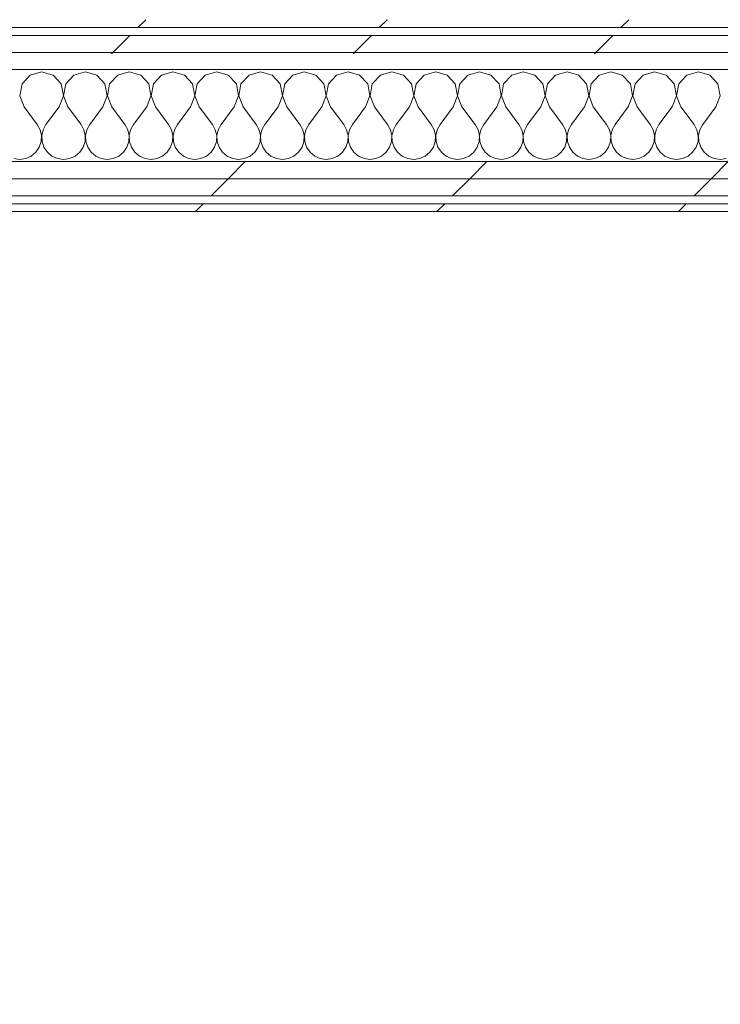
# Model space of a CAD drawing. Header units: millimetres. Extents: x -30280 to 19093, y -17460 to 4378.
# Tile 256 of 256: x 1033 to 1567, y -12673 to -11924. Entities that reach past the tile are written whole.
import ezdxf

# ---------------------------------------------------------------- set-up
doc = ezdxf.new("R2010")
doc.units = ezdxf.units.MM
doc.header["$MEASUREMENT"] = 0
doc.linetypes.add('Wipeout_Contour', pattern=[1000, 0, -1000])
doc.layers.add('Nuevo_06_COT_Generals', color=7, linetype='Continuous')
doc.layers.add('Nuevo_08_E_Envans secs', color=7, linetype='Continuous')
doc.layers.add('Nuevo_06_COT_Generals_Pluma_Nº__1', color=7, linetype='Continuous', lineweight=5)
doc.layers.add('Nuevo_08_E_Envans secs_Pluma_Nº__1', color=7, linetype='Continuous', lineweight=5)
for name, color, linetype, lineweight, true_color in [('Nuevo_08_E_Envans secs_Pluma_Nº__102', 7, 'Continuous', 5, 0xcccccc), ('Nuevo_08_E_Envans secs_Pluma_Nº__171', 171, 'Continuous', 13, 0xaaaaff), ('Nuevo_08_E_Envans secs_Pluma_Nº__177', 7, 'Continuous', 15, 0xf7e046)]:
    doc.layers.add(name, color=color, linetype=linetype, lineweight=lineweight, true_color=true_color)
doc.styles.add('Estilo_Generado_1', font='txt')
doc.dimstyles.new('Estilo_Generado__1', dxfattribs={"dimtxt": 100, "dimasz": 38, "dimexe": 0.18, "dimexo": 300, "dimgap": 0, "dimtad": 1, "dimtih": 1, "dimtoh": 1, "dimlfac": 0.001, "dimzin": 0, "dimdsep": 46, "dimtxsty": 'Estilo_Generado_1', "dimblk": 'ARROWHEAD_2', "dimblk1": 'ARROWHEAD_2', "dimblk2": 'ARROWHEAD_2', "dimcen": 0.09, "dimclrd": 7, "dimclre": 7, "dimclrt": 7, "dimadec": 0, "dimazin": 0, "dimtfac": 1, "dimtdec": 4, "dimtmove": 0, "dimatfit": 3, "dimfxl": 0, "dimtolj": 1, "dimtzin": 0, "dimarcsym": 0})
pattern_1 = [(45, (0, 0), (-183.848, 183.848), [195, -65]), (45, (7e-14, 183.85), (-183.848, 183.848), [195, -65])]

# ---------------------------------------------------------------- blocks, each defined once
blk = doc.blocks.new('*X330')
at = {"layer": 'Nuevo_08_E_Envans secs_Pluma_Nº__102', "color": 254, "linetype": 'Continuous', "lineweight": 5, "true_color": 0xcccccc}
for p, q in [((1050, -11963.64), (1041.24, -11966.13)), ((1058.76, -11966.13), (1050, -11963.64)), ((1083.33, -11963.64), (1074.57, -11966.13)), ((1092.1, -11966.13), (1083.33, -11963.64)), ((1116.67, -11963.64), (1107.9, -11966.13)), ((1125.43, -11966.13), (1116.67, -11963.64)), ((1150, -11963.64), (1141.24, -11966.13)), ((1158.76, -11966.13), (1150, -11963.64)), ((1183.33, -11963.64), (1174.57, -11966.13)), ((1192.1, -11966.13), (1183.33, -11963.64)), ((1216.67, -11963.64), (1207.9, -11966.13)), ((1225.43, -11966.13), (1216.67, -11963.64)), ((1250, -11963.64), (1241.24, -11966.13)), ((1258.76, -11966.13), (1250, -11963.64)), ((1283.33, -11963.64), (1274.57, -11966.13)), ((1292.1, -11966.13), (1283.33, -11963.64)), ((1316.67, -11963.64), (1307.9, -11966.13)), ((1325.43, -11966.13), (1316.67, -11963.64)), ((1350, -11963.64), (1341.24, -11966.13)), ((1358.76, -11966.13), (1350, -11963.64)), ((1383.33, -11963.64), (1374.57, -11966.13)), ((1392.1, -11966.13), (1383.33, -11963.64)), ((1416.67, -11963.64), (1407.9, -11966.13)), ((1425.43, -11966.13), (1416.67, -11963.64)), ((1450, -11963.64), (1441.24, -11966.13)), ((1458.76, -11966.13), (1450, -11963.64)), ((1483.33, -11963.64), (1474.57, -11966.13)), ((1492.1, -11966.13), (1483.33, -11963.64)), ((1516.67, -11963.64), (1507.9, -11966.13)), ((1525.43, -11966.13), (1516.67, -11963.64)), ((1550, -11963.64), (1541.24, -11966.13)), ((1558.76, -11966.13), (1550, -11963.64)), ((1041.24, -11966.13), (1035.09, -11972.86)), ((1064.91, -11972.86), (1058.76, -11966.13)), ((1074.57, -11966.13), (1068.43, -11972.86)), ((1098.24, -11972.86), (1092.1, -11966.13)), ((1107.9, -11966.13), (1101.76, -11972.86)), ((1131.57, -11972.86), (1125.43, -11966.13)), ((1141.24, -11966.13), (1135.09, -11972.86)), ((1164.91, -11972.86), (1158.76, -11966.13)), ((1174.57, -11966.13), (1168.43, -11972.86)), ((1198.24, -11972.86), (1192.1, -11966.13)), ((1207.9, -11966.13), (1201.76, -11972.86)), ((1231.57, -11972.86), (1225.43, -11966.13)), ((1241.24, -11966.13), (1235.09, -11972.86)), ((1264.91, -11972.86), (1258.76, -11966.13)), ((1274.57, -11966.13), (1268.43, -11972.86)), ((1298.24, -11972.86), (1292.1, -11966.13)), ((1307.9, -11966.13), (1301.76, -11972.86)), ((1331.57, -11972.86), (1325.43, -11966.13)), ((1341.24, -11966.13), (1335.09, -11972.86)), ((1364.91, -11972.86), (1358.76, -11966.13)), ((1374.57, -11966.13), (1368.43, -11972.86)), ((1398.24, -11972.86), (1392.1, -11966.13)), ((1407.9, -11966.13), (1401.76, -11972.86)), ((1431.57, -11972.86), (1425.43, -11966.13)), ((1441.24, -11966.13), (1435.09, -11972.86)), ((1464.91, -11972.86), (1458.76, -11966.13)), ((1474.57, -11966.13), (1468.43, -11972.86)), ((1498.24, -11972.86), (1492.1, -11966.13)), ((1507.9, -11966.13), (1501.76, -11972.86)), ((1531.57, -11972.86), (1525.43, -11966.13)), ((1541.24, -11966.13), (1535.09, -11972.86)), ((1564.91, -11972.86), (1558.76, -11966.13)), ((1035.09, -11972.86), (1033.4, -11981.81)), ((1066.6, -11981.81), (1064.91, -11972.86)), ((1068.43, -11972.86), (1066.73, -11981.81)), ((1099.93, -11981.81), (1098.24, -11972.86)), ((1101.76, -11972.86), (1100.07, -11981.81)), ((1133.27, -11981.81), (1131.57, -11972.86)), ((1135.09, -11972.86), (1133.4, -11981.81)), ((1166.6, -11981.81), (1164.91, -11972.86)), ((1168.43, -11972.86), (1166.73, -11981.81)), ((1199.93, -11981.81), (1198.24, -11972.86)), ((1201.76, -11972.86), (1200.07, -11981.81)), ((1233.27, -11981.81), (1231.57, -11972.86)), ((1235.09, -11972.86), (1233.4, -11981.81)), ((1266.6, -11981.81), (1264.91, -11972.86)), ((1268.43, -11972.86), (1266.73, -11981.81)), ((1299.93, -11981.81), (1298.24, -11972.86)), ((1301.76, -11972.86), (1300.07, -11981.81)), ((1333.27, -11981.81), (1331.57, -11972.86)), ((1335.09, -11972.86), (1333.4, -11981.81)), ((1366.6, -11981.81), (1364.91, -11972.86)), ((1368.43, -11972.86), (1366.73, -11981.81)), ((1399.93, -11981.81), (1398.24, -11972.86)), ((1401.76, -11972.86), (1400.07, -11981.81)), ((1433.27, -11981.81), (1431.57, -11972.86)), ((1435.09, -11972.86), (1433.4, -11981.81)), ((1466.6, -11981.81), (1464.91, -11972.86)), ((1468.43, -11972.86), (1466.73, -11981.81)), ((1499.93, -11981.81), (1498.24, -11972.86)), ((1501.76, -11972.86), (1500.07, -11981.81)), ((1533.27, -11981.81), (1531.57, -11972.86)), ((1535.09, -11972.86), (1533.4, -11981.81)), ((1566.6, -11981.81), (1564.91, -11972.86)), ((1033.4, -11981.81), (1036.67, -11990.31)), ((1063.33, -11990.31), (1066.6, -11981.81)), ((1066.73, -11981.81), (1070, -11990.31)), ((1096.67, -11990.31), (1099.93, -11981.81)), ((1100.07, -11981.81), (1103.33, -11990.31)), ((1130, -11990.31), (1133.27, -11981.81)), ((1133.4, -11981.81), (1136.67, -11990.31)), ((1163.33, -11990.31), (1166.6, -11981.81)), ((1166.73, -11981.81), (1170, -11990.31)), ((1196.67, -11990.31), (1199.93, -11981.81)), ((1200.07, -11981.81), (1203.33, -11990.31)), ((1230, -11990.31), (1233.27, -11981.81)), ((1233.4, -11981.81), (1236.67, -11990.31)), ((1263.33, -11990.31), (1266.6, -11981.81)), ((1266.73, -11981.81), (1270, -11990.31)), ((1296.67, -11990.31), (1299.93, -11981.81)), ((1300.07, -11981.81), (1303.33, -11990.31)), ((1330, -11990.31), (1333.27, -11981.81)), ((1333.4, -11981.81), (1336.67, -11990.31)), ((1363.33, -11990.31), (1366.6, -11981.81)), ((1366.73, -11981.81), (1370, -11990.31)), ((1396.67, -11990.31), (1399.93, -11981.81)), ((1400.07, -11981.81), (1403.33, -11990.31)), ((1430, -11990.31), (1433.27, -11981.81)), ((1433.4, -11981.81), (1436.67, -11990.31)), ((1463.33, -11990.31), (1466.6, -11981.81)), ((1466.73, -11981.81), (1470, -11990.31)), ((1496.67, -11990.31), (1499.93, -11981.81)), ((1500.07, -11981.81), (1503.33, -11990.31)), ((1530, -11990.31), (1533.27, -11981.81)), ((1533.4, -11981.81), (1536.67, -11990.31)), ((1563.33, -11990.31), (1566.6, -11981.81)), ((1036.67, -11990.31), (1046.67, -12003.64)), ((1063.33, -11990.31), (1053.33, -12003.64)), ((1070, -11990.31), (1080, -12003.64)), ((1096.67, -11990.31), (1086.67, -12003.64)), ((1103.33, -11990.31), (1113.33, -12003.64)), ((1130, -11990.31), (1120, -12003.64)), ((1136.67, -11990.31), (1146.67, -12003.64)), ((1163.33, -11990.31), (1153.33, -12003.64)), ((1170, -11990.31), (1180, -12003.64)), ((1196.67, -11990.31), (1186.67, -12003.64)), ((1203.33, -11990.31), (1213.33, -12003.64)), ((1230, -11990.31), (1220, -12003.64)), ((1236.67, -11990.31), (1246.67, -12003.64)), ((1263.33, -11990.31), (1253.33, -12003.64)), ((1270, -11990.31), (1280, -12003.64)), ((1296.67, -11990.31), (1286.67, -12003.64)), ((1303.33, -11990.31), (1313.33, -12003.64)), ((1330, -11990.31), (1320, -12003.64)), ((1336.67, -11990.31), (1346.67, -12003.64)), ((1363.33, -11990.31), (1353.33, -12003.64)), ((1370, -11990.31), (1380, -12003.64)), ((1396.67, -11990.31), (1386.67, -12003.64)), ((1403.33, -11990.31), (1413.33, -12003.64)), ((1430, -11990.31), (1420, -12003.64)), ((1436.67, -11990.31), (1446.67, -12003.64)), ((1463.33, -11990.31), (1453.33, -12003.64)), ((1470, -11990.31), (1480, -12003.64)), ((1496.67, -11990.31), (1486.67, -12003.64)), ((1503.33, -11990.31), (1513.33, -12003.64)), ((1530, -11990.31), (1520, -12003.64)), ((1536.67, -11990.31), (1546.67, -12003.64)), ((1563.33, -11990.31), (1553.33, -12003.64)), ((1048.89, -12007.67), (1046.67, -12003.64)), ((1049.93, -12012.15), (1048.89, -12007.67)), ((1051.11, -12007.67), (1050.07, -12012.15)), ((1053.33, -12003.64), (1051.11, -12007.67)), ((1082.23, -12007.67), (1080, -12003.64)), ((1083.27, -12012.15), (1082.23, -12007.67)), ((1084.44, -12007.67), (1083.4, -12012.15)), ((1086.67, -12003.64), (1084.44, -12007.67)), ((1115.56, -12007.67), (1113.33, -12003.64)), ((1116.6, -12012.15), (1115.56, -12007.67)), ((1117.77, -12007.67), (1116.73, -12012.15)), ((1120, -12003.64), (1117.77, -12007.67)), ((1148.89, -12007.67), (1146.67, -12003.64)), ((1149.93, -12012.15), (1148.89, -12007.67)), ((1151.11, -12007.67), (1150.07, -12012.15)), ((1153.33, -12003.64), (1151.11, -12007.67)), ((1182.23, -12007.67), (1180, -12003.64)), ((1183.27, -12012.15), (1182.23, -12007.67)), ((1184.44, -12007.67), (1183.4, -12012.15)), ((1186.67, -12003.64), (1184.44, -12007.67)), ((1215.56, -12007.67), (1213.33, -12003.64)), ((1216.6, -12012.15), (1215.56, -12007.67)), ((1217.77, -12007.67), (1216.73, -12012.15)), ((1220, -12003.64), (1217.77, -12007.67)), ((1248.89, -12007.67), (1246.67, -12003.64)), ((1249.93, -12012.15), (1248.89, -12007.67)), ((1251.11, -12007.67), (1250.07, -12012.15)), ((1253.33, -12003.64), (1251.11, -12007.67)), ((1282.23, -12007.67), (1280, -12003.64)), ((1283.27, -12012.15), (1282.23, -12007.67)), ((1284.44, -12007.67), (1283.4, -12012.15)), ((1286.67, -12003.64), (1284.44, -12007.67)), ((1315.56, -12007.67), (1313.33, -12003.64)), ((1316.6, -12012.15), (1315.56, -12007.67)), ((1317.77, -12007.67), (1316.73, -12012.15)), ((1320, -12003.64), (1317.77, -12007.67)), ((1348.89, -12007.67), (1346.67, -12003.64)), ((1349.93, -12012.15), (1348.89, -12007.67)), ((1351.11, -12007.67), (1350.07, -12012.15)), ((1353.33, -12003.64), (1351.11, -12007.67)), ((1382.23, -12007.67), (1380, -12003.64)), ((1383.27, -12012.15), (1382.23, -12007.67)), ((1384.44, -12007.67), (1383.4, -12012.15)), ((1386.67, -12003.64), (1384.44, -12007.67)), ((1415.56, -12007.67), (1413.33, -12003.64)), ((1416.6, -12012.15), (1415.56, -12007.67)), ((1417.77, -12007.67), (1416.73, -12012.15)), ((1420, -12003.64), (1417.77, -12007.67)), ((1448.89, -12007.67), (1446.67, -12003.64)), ((1449.93, -12012.15), (1448.89, -12007.67)), ((1451.11, -12007.67), (1450.07, -12012.15)), ((1453.33, -12003.64), (1451.11, -12007.67)), ((1482.23, -12007.67), (1480, -12003.64)), ((1483.27, -12012.15), (1482.23, -12007.67)), ((1484.44, -12007.67), (1483.4, -12012.15)), ((1486.67, -12003.64), (1484.44, -12007.67)), ((1515.56, -12007.67), (1513.33, -12003.64)), ((1516.6, -12012.15), (1515.56, -12007.67)), ((1517.77, -12007.67), (1516.73, -12012.15)), ((1520, -12003.64), (1517.77, -12007.67)), ((1548.89, -12007.67), (1546.67, -12003.64)), ((1549.93, -12012.15), (1548.89, -12007.67)), ((1551.11, -12007.67), (1550.07, -12012.15)), ((1553.33, -12003.64), (1551.11, -12007.67)), ((1048.24, -12021.1), (1049.71, -12016.74)), ((1049.71, -12016.74), (1049.93, -12012.15)), ((1050.07, -12012.15), (1050.29, -12016.74)), ((1050.29, -12016.74), (1051.76, -12021.1)), ((1081.57, -12021.1), (1083.04, -12016.74)), ((1083.04, -12016.74), (1083.27, -12012.15)), ((1083.4, -12012.15), (1083.62, -12016.74)), ((1083.62, -12016.74), (1085.09, -12021.1)), ((1114.91, -12021.1), (1116.38, -12016.74)), ((1116.38, -12016.74), (1116.6, -12012.15)), ((1116.73, -12012.15), (1116.96, -12016.74)), ((1116.96, -12016.74), (1118.43, -12021.1)), ((1148.24, -12021.1), (1149.71, -12016.74)), ((1149.71, -12016.74), (1149.93, -12012.15)), ((1150.07, -12012.15), (1150.29, -12016.74)), ((1150.29, -12016.74), (1151.76, -12021.1)), ((1181.57, -12021.1), (1183.04, -12016.74)), ((1183.04, -12016.74), (1183.27, -12012.15)), ((1183.4, -12012.15), (1183.62, -12016.74)), ((1183.62, -12016.74), (1185.09, -12021.1)), ((1214.91, -12021.1), (1216.38, -12016.74)), ((1216.38, -12016.74), (1216.6, -12012.15)), ((1216.73, -12012.15), (1216.96, -12016.74)), ((1216.96, -12016.74), (1218.43, -12021.1)), ((1248.24, -12021.1), (1249.71, -12016.74)), ((1249.71, -12016.74), (1249.93, -12012.15)), ((1250.07, -12012.15), (1250.29, -12016.74)), ((1250.29, -12016.74), (1251.76, -12021.1)), ((1281.57, -12021.1), (1283.04, -12016.74)), ((1283.04, -12016.74), (1283.27, -12012.15)), ((1283.4, -12012.15), (1283.62, -12016.74)), ((1283.62, -12016.74), (1285.09, -12021.1)), ((1314.91, -12021.1), (1316.38, -12016.74)), ((1316.38, -12016.74), (1316.6, -12012.15)), ((1316.73, -12012.15), (1316.96, -12016.74)), ((1316.96, -12016.74), (1318.43, -12021.1)), ((1348.24, -12021.1), (1349.71, -12016.74)), ((1349.71, -12016.74), (1349.93, -12012.15)), ((1350.07, -12012.15), (1350.29, -12016.74)), ((1350.29, -12016.74), (1351.76, -12021.1)), ((1381.57, -12021.1), (1383.04, -12016.74)), ((1383.04, -12016.74), (1383.27, -12012.15)), ((1383.4, -12012.15), (1383.62, -12016.74)), ((1383.62, -12016.74), (1385.09, -12021.1)), ((1414.91, -12021.1), (1416.38, -12016.74)), ((1416.38, -12016.74), (1416.6, -12012.15)), ((1416.73, -12012.15), (1416.96, -12016.74)), ((1416.96, -12016.74), (1418.43, -12021.1)), ((1448.24, -12021.1), (1449.71, -12016.74)), ((1449.71, -12016.74), (1449.93, -12012.15)), ((1450.07, -12012.15), (1450.29, -12016.74)), ((1450.29, -12016.74), (1451.76, -12021.1)), ((1481.57, -12021.1), (1483.04, -12016.74)), ((1483.04, -12016.74), (1483.27, -12012.15)), ((1483.4, -12012.15), (1483.62, -12016.74)), ((1483.62, -12016.74), (1485.09, -12021.1)), ((1514.91, -12021.1), (1516.38, -12016.74)), ((1516.38, -12016.74), (1516.6, -12012.15)), ((1516.73, -12012.15), (1516.96, -12016.74)), ((1516.96, -12016.74), (1518.43, -12021.1)), ((1548.24, -12021.1), (1549.71, -12016.74)), ((1549.71, -12016.74), (1549.93, -12012.15)), ((1550.07, -12012.15), (1550.29, -12016.74)), ((1550.29, -12016.74), (1551.76, -12021.1)), ((1042.1, -12027.82), (1045.64, -12024.89)), ((1045.64, -12024.89), (1048.24, -12021.1)), ((1051.76, -12021.1), (1054.36, -12024.89)), ((1054.36, -12024.89), (1057.9, -12027.82)), ((1075.43, -12027.82), (1078.97, -12024.89)), ((1078.97, -12024.89), (1081.57, -12021.1)), ((1085.09, -12021.1), (1087.7, -12024.89)), ((1087.7, -12024.89), (1091.24, -12027.82)), ((1108.76, -12027.82), (1112.3, -12024.89)), ((1112.3, -12024.89), (1114.91, -12021.1)), ((1118.43, -12021.1), (1121.03, -12024.89)), ((1121.03, -12024.89), (1124.57, -12027.82)), ((1142.1, -12027.82), (1145.64, -12024.89)), ((1145.64, -12024.89), (1148.24, -12021.1)), ((1151.76, -12021.1), (1154.36, -12024.89)), ((1154.36, -12024.89), (1157.9, -12027.82)), ((1175.43, -12027.82), (1178.97, -12024.89)), ((1178.97, -12024.89), (1181.57, -12021.1)), ((1185.09, -12021.1), (1187.7, -12024.89)), ((1187.7, -12024.89), (1191.24, -12027.82)), ((1208.76, -12027.82), (1212.3, -12024.89)), ((1212.3, -12024.89), (1214.91, -12021.1)), ((1218.43, -12021.1), (1221.03, -12024.89)), ((1221.03, -12024.89), (1224.57, -12027.82)), ((1242.1, -12027.82), (1245.64, -12024.89)), ((1245.64, -12024.89), (1248.24, -12021.1)), ((1251.76, -12021.1), (1254.36, -12024.89)), ((1254.36, -12024.89), (1257.9, -12027.82)), ((1275.43, -12027.82), (1278.97, -12024.89)), ((1278.97, -12024.89), (1281.57, -12021.1)), ((1285.09, -12021.1), (1287.7, -12024.89)), ((1287.7, -12024.89), (1291.24, -12027.82)), ((1308.76, -12027.82), (1312.3, -12024.89)), ((1312.3, -12024.89), (1314.91, -12021.1)), ((1318.43, -12021.1), (1321.03, -12024.89)), ((1321.03, -12024.89), (1324.57, -12027.82)), ((1342.1, -12027.82), (1345.64, -12024.89)), ((1345.64, -12024.89), (1348.24, -12021.1)), ((1351.76, -12021.1), (1354.36, -12024.89)), ((1354.36, -12024.89), (1357.9, -12027.82)), ((1375.43, -12027.82), (1378.97, -12024.89)), ((1378.97, -12024.89), (1381.57, -12021.1)), ((1385.09, -12021.1), (1387.7, -12024.89)), ((1387.7, -12024.89), (1391.24, -12027.82)), ((1408.76, -12027.82), (1412.3, -12024.89)), ((1412.3, -12024.89), (1414.91, -12021.1)), ((1418.43, -12021.1), (1421.03, -12024.89)), ((1421.03, -12024.89), (1424.57, -12027.82)), ((1442.1, -12027.82), (1445.64, -12024.89)), ((1445.64, -12024.89), (1448.24, -12021.1)), ((1451.76, -12021.1), (1454.36, -12024.89)), ((1454.36, -12024.89), (1457.9, -12027.82)), ((1475.43, -12027.82), (1478.97, -12024.89)), ((1478.97, -12024.89), (1481.57, -12021.1)), ((1485.09, -12021.1), (1487.7, -12024.89)), ((1487.7, -12024.89), (1491.24, -12027.82)), ((1508.76, -12027.82), (1512.3, -12024.89)), ((1512.3, -12024.89), (1514.91, -12021.1)), ((1518.43, -12021.1), (1521.03, -12024.89)), ((1521.03, -12024.89), (1524.57, -12027.82)), ((1542.1, -12027.82), (1545.64, -12024.89)), ((1545.64, -12024.89), (1548.24, -12021.1)), ((1551.76, -12021.1), (1554.36, -12024.89)), ((1554.36, -12024.89), (1557.9, -12027.82)), ((1028.78, -12029.67), (1033.33, -12030.31)), ((1033.33, -12030.31), (1037.89, -12029.67)), ((1037.89, -12029.67), (1042.1, -12027.82)), ((1057.9, -12027.82), (1062.11, -12029.67)), ((1062.11, -12029.67), (1066.67, -12030.31)), ((1066.67, -12030.31), (1071.22, -12029.67)), ((1071.22, -12029.67), (1075.43, -12027.82)), ((1091.24, -12027.82), (1095.45, -12029.67)), ((1095.45, -12029.67), (1100, -12030.31)), ((1100, -12030.31), (1104.55, -12029.67)), ((1104.55, -12029.67), (1108.76, -12027.82)), ((1124.57, -12027.82), (1128.78, -12029.67)), ((1128.78, -12029.67), (1133.33, -12030.31)), ((1133.33, -12030.31), (1137.89, -12029.67)), ((1137.89, -12029.67), (1142.1, -12027.82)), ((1157.9, -12027.82), (1162.11, -12029.67)), ((1162.11, -12029.67), (1166.67, -12030.31)), ((1166.67, -12030.31), (1171.22, -12029.67)), ((1171.22, -12029.67), (1175.43, -12027.82)), ((1191.24, -12027.82), (1195.45, -12029.67)), ((1195.45, -12029.67), (1200, -12030.31)), ((1200, -12030.31), (1204.55, -12029.67)), ((1204.55, -12029.67), (1208.76, -12027.82)), ((1224.57, -12027.82), (1228.78, -12029.67)), ((1228.78, -12029.67), (1233.33, -12030.31)), ((1233.33, -12030.31), (1237.89, -12029.67)), ((1237.89, -12029.67), (1242.1, -12027.82)), ((1257.9, -12027.82), (1262.11, -12029.67)), ((1262.11, -12029.67), (1266.67, -12030.31)), ((1266.67, -12030.31), (1271.22, -12029.67)), ((1271.22, -12029.67), (1275.43, -12027.82)), ((1291.24, -12027.82), (1295.45, -12029.67)), ((1295.45, -12029.67), (1300, -12030.31)), ((1300, -12030.31), (1304.55, -12029.67)), ((1304.55, -12029.67), (1308.76, -12027.82)), ((1324.57, -12027.82), (1328.78, -12029.67)), ((1328.78, -12029.67), (1333.33, -12030.31)), ((1333.33, -12030.31), (1337.89, -12029.67)), ((1337.89, -12029.67), (1342.1, -12027.82)), ((1357.9, -12027.82), (1362.11, -12029.67)), ((1362.11, -12029.67), (1366.67, -12030.31)), ((1366.67, -12030.31), (1371.22, -12029.67)), ((1371.22, -12029.67), (1375.43, -12027.82)), ((1391.24, -12027.82), (1395.45, -12029.67)), ((1395.45, -12029.67), (1400, -12030.31)), ((1400, -12030.31), (1404.55, -12029.67)), ((1404.55, -12029.67), (1408.76, -12027.82)), ((1424.57, -12027.82), (1428.78, -12029.67)), ((1428.78, -12029.67), (1433.33, -12030.31)), ((1433.33, -12030.31), (1437.89, -12029.67)), ((1437.89, -12029.67), (1442.1, -12027.82)), ((1457.9, -12027.82), (1462.11, -12029.67)), ((1462.11, -12029.67), (1466.67, -12030.31)), ((1466.67, -12030.31), (1471.22, -12029.67)), ((1471.22, -12029.67), (1475.43, -12027.82)), ((1491.24, -12027.82), (1495.45, -12029.67)), ((1495.45, -12029.67), (1500, -12030.31)), ((1500, -12030.31), (1504.55, -12029.67)), ((1504.55, -12029.67), (1508.76, -12027.82)), ((1524.57, -12027.82), (1528.78, -12029.67)), ((1528.78, -12029.67), (1533.33, -12030.31)), ((1533.33, -12030.31), (1537.89, -12029.67)), ((1537.89, -12029.67), (1542.1, -12027.82)), ((1557.9, -12027.82), (1562.11, -12029.67)), ((1562.11, -12029.67), (1566.67, -12030.31)), ((1566.67, -12030.31), (1571.22, -12029.67))]:
    blk.add_line(p, q, dxfattribs=at)
blk = doc.blocks.new('Muro_95_1', base_point=(5828.89, -12069.98))
at = {"color": 254, "linetype": 'Wipeout_Contour', "lineweight": 0, "ltscale": 48905.356758}
blk.add_wipeout([(369.89, -11923.98), (369.89, -11929.98), (3807.4, -11929.98), (3807.4, -11923.98)], dxfattribs=at).dxf.layer = 'Nuevo_08_E_Envans secs'
at = {"color": 254, "linetype": 'Wipeout_Contour', "lineweight": 0, "ltscale": 48966.250137}
blk.add_wipeout([(375.89, -11948.98), (3807.4, -11948.98), (3807.4, -11935.98), (375.89, -11935.98)], dxfattribs=at).dxf.layer = 'Nuevo_08_E_Envans secs'
at = {"color": 254, "linetype": 'Wipeout_Contour', "lineweight": 0, "ltscale": 48890.412876}
blk.add_wipeout([(843.89, -12069.98), (2622.91, -12069.98), (2622.91, -12063.98), (843.89, -12063.98)], dxfattribs=at).dxf.layer = 'Nuevo_08_E_Envans secs'
at = {"layer": 'Nuevo_08_E_Envans secs_Pluma_Nº__171', "linetype": 'Continuous', "lineweight": 13, "true_color": 0xaaaaff}
h = blk.add_hatch(dxfattribs=at)
h.set_pattern_fill('Panellat_HPL_0001', color=161, style=0, pattern_type=2)
h.set_pattern_definition(pattern_1)
h.paths.add_polyline_path([(369.89, -11923.98), (369.89, -11929.98), (3807.4, -11929.98), (3807.4, -11923.98)])
h = blk.add_hatch(dxfattribs=at)
h.set_pattern_fill('Panellat_HPL_0001', color=161, style=0, pattern_type=2)
h.set_pattern_definition(pattern_1)
h.paths.add_polyline_path([(843.89, -12069.98), (2622.91, -12069.98), (2622.91, -12063.98), (843.89, -12063.98)])
at = {"layer": 'Nuevo_08_E_Envans secs_Pluma_Nº__177', "linetype": 'Continuous', "lineweight": 15, "true_color": 0xf7e046}
h = blk.add_hatch(dxfattribs=at)
h.set_pattern_fill('Panellat_HPL_0001', color=53, style=0, pattern_type=2)
h.set_pattern_definition(pattern_1)
h.paths.add_polyline_path([(375.89, -11948.98), (3807.4, -11948.98), (3807.4, -11935.98), (375.89, -11935.98)])
at = {"layer": 'Nuevo_08_E_Envans secs_Pluma_Nº__1', "color": 7, "linetype": 'Continuous', "lineweight": 5}
for p, q in [((3807.4, -11929.98), (375.89, -11929.98)), ((3807.4, -11935.98), (375.89, -11935.98)), ((2622.91, -12063.98), (843.89, -12063.98))]:
    blk.add_line(p, q, dxfattribs=at)
at = {"layer": 'Nuevo_08_E_Envans secs_Pluma_Nº__1', "color": 7, "linetype": 'Continuous', "lineweight": 5, "flags": 128}
blk.add_lwpolyline([(843.89, -12069.98), (2622.91, -12069.98)], dxfattribs=at)
at = {"color": 254, "linetype": 'Wipeout_Contour', "lineweight": 0, "ltscale": 49017.841229}
blk.add_wipeout([(388.89, -11961.98), (3807.4, -11961.98), (3807.4, -11948.98), (388.89, -11948.98)], dxfattribs=at).dxf.layer = 'Nuevo_08_E_Envans secs'
at = {"layer": 'Nuevo_08_E_Envans secs_Pluma_Nº__177', "linetype": 'Continuous', "lineweight": 15, "true_color": 0xf7e046}
h = blk.add_hatch(dxfattribs=at)
h.set_pattern_fill('Panellat_HPL_0001', color=53, style=0, pattern_type=2)
h.set_pattern_definition(pattern_1)
h.paths.add_polyline_path([(388.89, -11961.98), (3807.4, -11961.98), (3807.4, -11948.98), (388.89, -11948.98)])
at = {"layer": 'Nuevo_08_E_Envans secs_Pluma_Nº__1', "color": 7, "linetype": 'Continuous', "lineweight": 5}
for p, q in [((3807.4, -11948.98), (388.89, -11948.98)), ((2660.91, -11961.98), (818.89, -11961.98))]:
    blk.add_line(p, q, dxfattribs=at)
at = {"layer": 'Nuevo_08_E_Envans secs', "color": 7, "lineweight": 20}
blk.add_blockref('*X330', (0, 0), dxfattribs=at)
at = {"color": 254, "linetype": 'Wipeout_Contour', "lineweight": 0, "ltscale": 48785.104268}
blk.add_wipeout([(818.89, -12044.98), (2647.91, -12044.98), (2647.91, -12031.98), (818.89, -12031.98)], dxfattribs=at).dxf.layer = 'Nuevo_08_E_Envans secs'
at = {"layer": 'Nuevo_08_E_Envans secs_Pluma_Nº__177', "linetype": 'Continuous', "lineweight": 15, "true_color": 0xf7e046}
h = blk.add_hatch(dxfattribs=at)
h.set_pattern_fill('Panellat_HPL_0001', color=53, style=0, pattern_type=2)
h.set_pattern_definition(pattern_1)
h.paths.add_polyline_path([(818.89, -12044.98), (2647.91, -12044.98), (2647.91, -12031.98), (818.89, -12031.98)])
at = {"layer": 'Nuevo_08_E_Envans secs_Pluma_Nº__1', "color": 7, "linetype": 'Continuous', "lineweight": 5}
blk.add_line((2647.91, -12031.98), (818.89, -12031.98), dxfattribs=at)
at = {"color": 254, "linetype": 'Wipeout_Contour', "lineweight": 0, "ltscale": 48832.647747}
blk.add_wipeout([(831.89, -12057.98), (2634.91, -12057.98), (2634.91, -12044.98), (831.89, -12044.98)], dxfattribs=at).dxf.layer = 'Nuevo_08_E_Envans secs'
at = {"layer": 'Nuevo_08_E_Envans secs_Pluma_Nº__177', "linetype": 'Continuous', "lineweight": 15, "true_color": 0xf7e046}
h = blk.add_hatch(dxfattribs=at)
h.set_pattern_fill('Panellat_HPL_0001', color=53, style=0, pattern_type=2)
h.set_pattern_definition(pattern_1)
h.paths.add_polyline_path([(831.89, -12057.98), (2634.91, -12057.98), (2634.91, -12044.98), (831.89, -12044.98)])
at = {"layer": 'Nuevo_08_E_Envans secs_Pluma_Nº__1', "color": 7, "linetype": 'Continuous', "lineweight": 5}
for p, q in [((2634.91, -12044.98), (831.89, -12044.98)), ((2628.91, -12057.98), (837.89, -12057.98))]:
    blk.add_line(p, q, dxfattribs=at)
blk = doc.blocks.new('*D693')
at = {"layer": 'Nuevo_06_COT_Generals_Pluma_Nº__1', "color": 7, "linetype": 'Continuous', "lineweight": 5}
for p, q in [((843.89, -12989), (843.89, -12803.98)), ((2622.91, -12989), (2622.91, -12914)), ((858.32, -12926.5), (829.46, -12976.5)), ((2637.35, -12926.5), (2608.48, -12976.5)), ((843.89, -12951.5), (2622.91, -12951.5))]:
    blk.add_line(p, q, dxfattribs=at)
at = {"layer": 'Nuevo_06_COT_Generals_Pluma_Nº__1', "color": 7, "lineweight": 5, "char_height": 100, "attachment_point": 7, "style": 'Estilo_Generado_1'}
for s, insert in [('\\A1;{\\pql;\\fGotham Book|b0|i0|c0|p0;\\W1.000000;1,78}', (1596.02, -12931.5)), ('\\A1;{\\pql;\\fGotham Book|b0|i0|c0|p0;\\W1.000000;0,15}', (2333.69, -12931.5))]:
    blk.add_mtext(s, dxfattribs=dict(at, insert=insert))
blk = doc.blocks.new('ARROWHEAD_2')
at = {"color": 0, "linetype": 'Continuous', "lineweight": 0}
for p, q in [((-0.378, -0.655), (0.378, 0.655)), ((0, 0), (-1, 0))]:
    blk.add_line(p, q, dxfattribs=at)

msp = doc.modelspace()

# ---------------------------------------------------------------- block references
at = {"layer": 'Nuevo_08_E_Envans secs', "color": 7, "lineweight": 20}
msp.add_blockref('Muro_95_1', (5828.891, -12069.976), dxfattribs=at)

# ---------------------------------------------------------------- dimensions: what is measured, and where the dimension line sits
at = {"layer": 'Nuevo_06_COT_Generals', "color": 7, "linetype": 'Continuous', "lineweight": 5}
dim = msp.add_linear_dim(base=(2622.913, -12951.503), p1=(843.891, -12503.976), p2=(2622.913, -14553.976), dimstyle='Estilo_Generado__1', dxfattribs=at)
dim.commit()
dim.dimension.update_dxf_attribs({"geometry": '*D693', "text_midpoint": (1725.475, -12881.503), "dimtype": 160})

doc.saveas('drawing.dxf')
